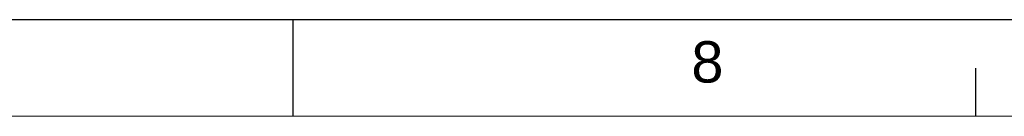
# Model space of a CAD drawing. Header units: millimetres. Extents: x 0 to 25230, y 0 to 17820.
# Tile 214 of 244: x 12020 to 14162, y 17610 to 17820. Entities that reach past the tile are written whole.
import ezdxf

# ---------------------------------------------------------------- set-up
doc = ezdxf.new("R2010")
doc.units = ezdxf.units.MM
doc.linetypes.add('SLD-Sólida', pattern=[0])
doc.layers.add('DETALHAMENTO', color=8, linetype='SLD-Sólida')
doc.styles.add('SLDTEXTSTYLE0', font='ARIAL.TTF')

msp = doc.modelspace()

# ---------------------------------------------------------------- linework, layer by layer
at = {"color": 7, "linetype": 'SLD-Sólida', "lineweight": 18, "ltscale": 30}
msp.add_line((750, 17610), (25020, 17610), dxfattribs=at)
at = {"layer": 'DETALHAMENTO', "color": 7, "ltscale": 30}
for p, q in [((12615, 17820), (10812.9, 17820)), ((14417.1, 17820), (12615, 17820)), ((14100, 17610), (14100, 17715))]:
    msp.add_line(p, q, dxfattribs=at)
at = {"layer": 'DETALHAMENTO', "color": 7, "linetype": 'SLD-Sólida', "ltscale": 30}
msp.add_line((12615, 17610), (12615, 17820), dxfattribs=at)

# ---------------------------------------------------------------- texts
at = {"layer": 'DETALHAMENTO', "color": 7, "ltscale": 30, "insert": (13481, 17773.3), "char_height": 90, "attachment_point": 1, "style": 'SLDTEXTSTYLE0'}
msp.add_mtext('8', dxfattribs=at)

doc.saveas('drawing.dxf')
